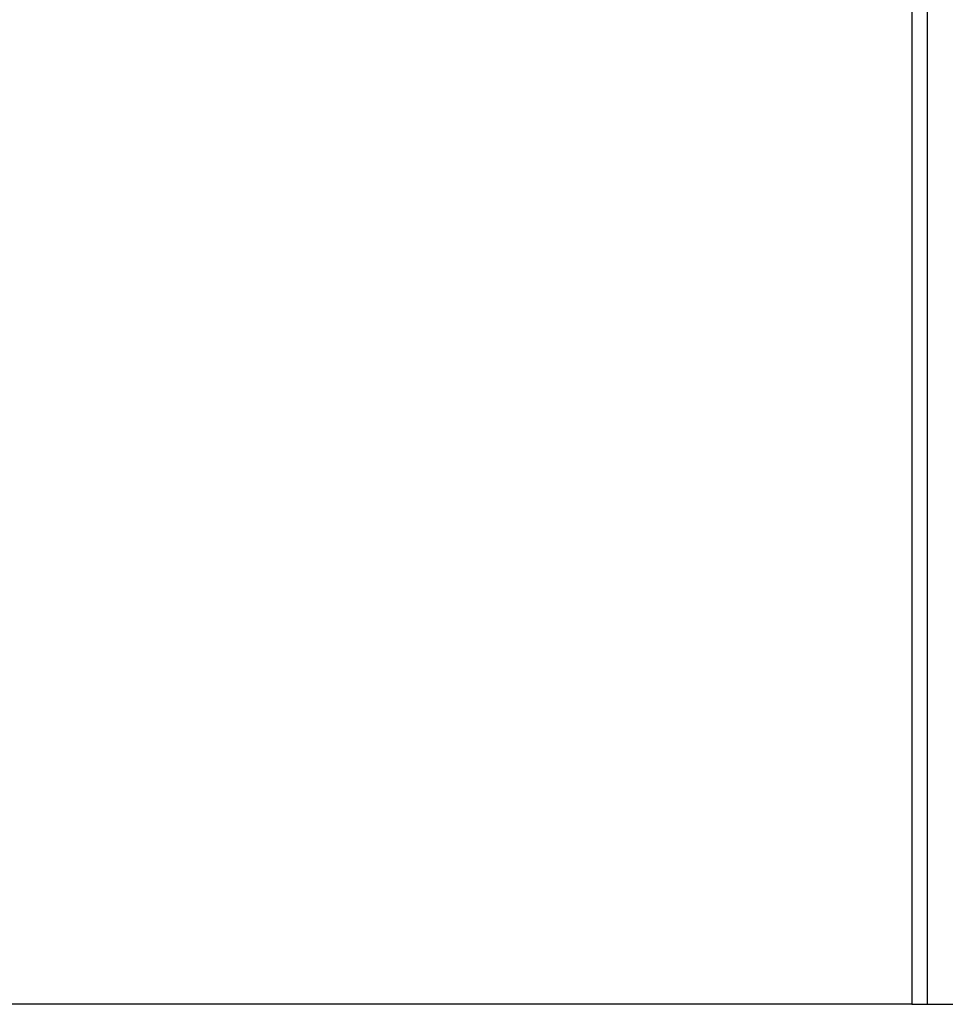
# Model space of a CAD drawing. Header units: millimetres. Extents: x 0 to 420, y 0 to 297.
# Tile 68 of 77: x 310 to 322, y 192 to 204. Entities that reach past the tile are written whole.
import ezdxf

# ---------------------------------------------------------------- set-up
doc = ezdxf.new("R2010")
doc.units = ezdxf.units.MM

msp = doc.modelspace()

# ---------------------------------------------------------------- linework, layer by layer
at = {"color": 7, "linetype": 'Continuous', "lineweight": 25}
for p, q in [((321.47304, 241.46295), (321.47304, 192.06623)), ((321.666, 241.46295), (321.666, 192.06623)), ((321.47304, 192.06623), (296.38877, 192.06623)), ((321.47304, 192.06623), (321.666, 192.06623)), ((321.666, 192.06623), (322.88934, 192.06623))]:
    msp.add_line(p, q, dxfattribs=at)

doc.saveas('drawing.dxf')
